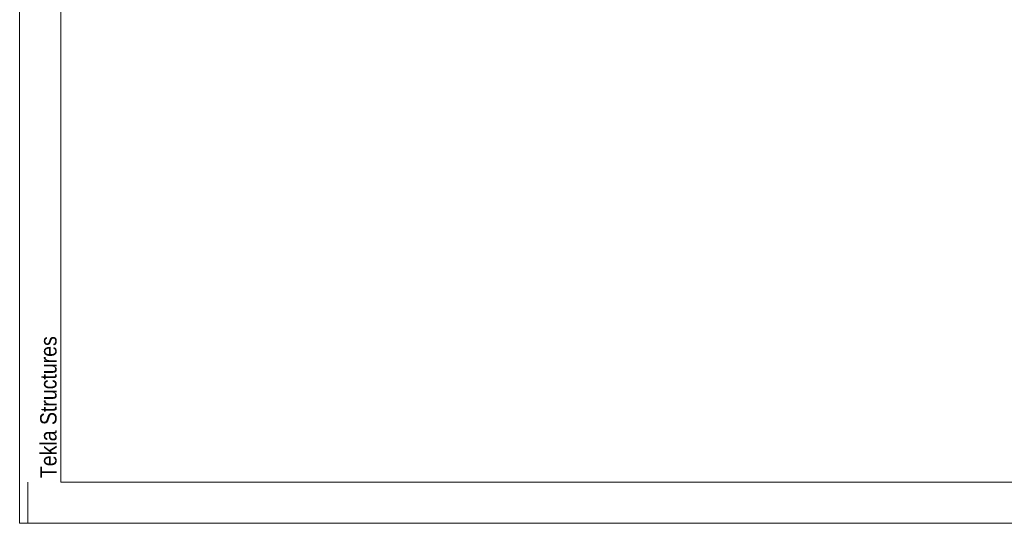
# Model space of a CAD drawing. Header units: millimetres. Extents: x -923 to -82, y -1402 to -808.
# Tile 1 of 109: x -923 to -803, y -1402 to -1340. Entities that reach past the tile are written whole.
import ezdxf

# ---------------------------------------------------------------- set-up
doc = ezdxf.new("R2010")
doc.units = ezdxf.units.MM
doc.linetypes.add('XKITLINE00', pattern=[0])
doc.layers.add('Tekening kader', color=3, linetype='Continuous', lineweight=0)
doc.styles.add('ARIAL', font='arial.ttf')

msp = doc.modelspace()

# ---------------------------------------------------------------- linework, layer by layer
at = {"layer": 'Tekening kader', "linetype": 'XKITLINE00', "lineweight": 0}
for p, q in [((-922.67, -807.76), (-922.67, -1401.76)), ((-917.67, -812.76), (-917.67, -1396.76)), ((-921.67, -1401.76), (-921.67, -1396.76)), ((-917.67, -1396.76), (-86.67, -1396.76)), ((-922.67, -1401.76), (-81.67, -1401.76))]:
    msp.add_line(p, q, dxfattribs=at)

# ---------------------------------------------------------------- texts
at = {"layer": 'Tekening kader', "style": 'ARIAL', "width": 0.85}
msp.add_text('Tekla Structures', height=2, rotation=90, dxfattribs=at).set_placement((-918.17, -1396.26))

doc.saveas('drawing.dxf')
